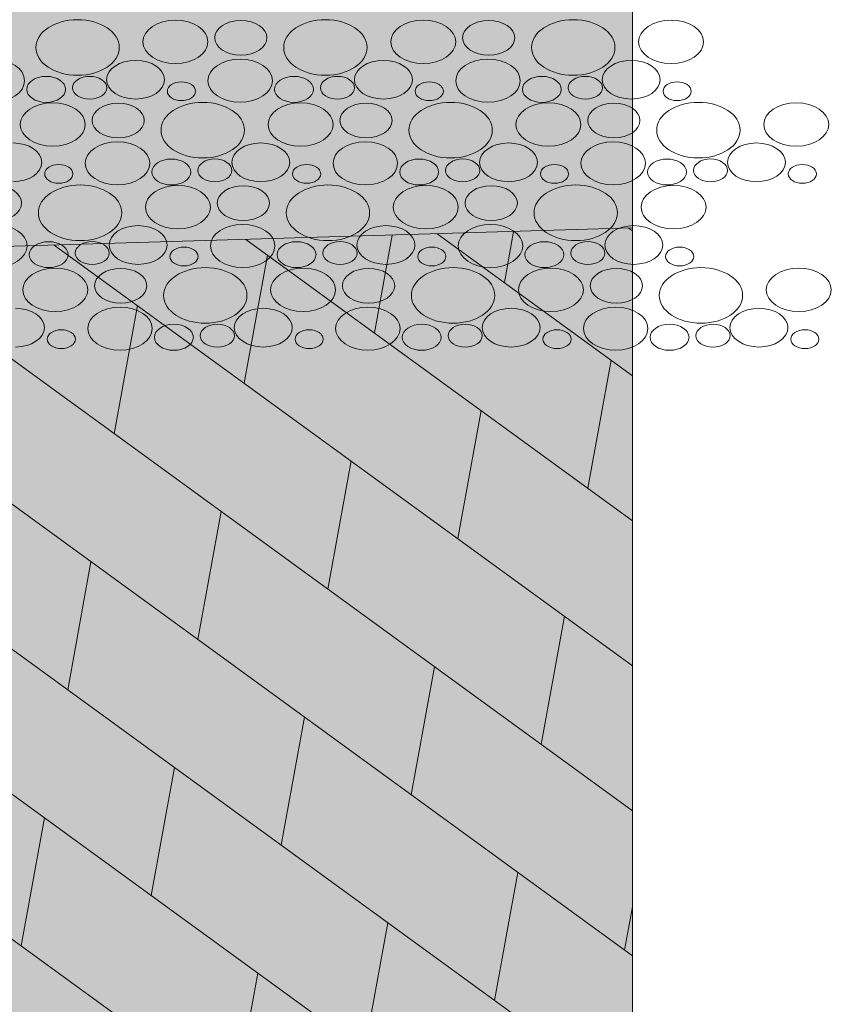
# Model space of a CAD drawing. Header units: millimetres. Extents: x -50987266 to 2610517, y -212233 to 51153522.
# Tile 139 of 256: x 1012204 to 1015811, y -113015 to -108637. Entities that reach past the tile are written whole.
import ezdxf

# ---------------------------------------------------------------- set-up
doc = ezdxf.new("R2010")
doc.units = ezdxf.units.MM
doc.layers.add('PDF4_Geometry', color=7, linetype='Continuous', true_color=0x7f7f7f)
doc.layers.add('PDF4_Solid Fills', color=7, linetype='Continuous', true_color=0xffffff)
doc.layers.add('S - LINE', color=7, linetype='Continuous', lineweight=15)

# ---------------------------------------------------------------- blocks, each defined once
blk = doc.blocks.new('A$C9e718da0')
at = {"layer": 'PDF4_Solid Fills', "transparency": 33554559}
blk.add_hatch(color=256, dxfattribs=at).paths.add_polyline_path([(14281.1, -10252.6), (56733.9, -9789.4), (56733.9, -14577), (56733.9, -14765.8), (57743.4, -14764.2), (57743.4, -9789.4), (73042.3, -9563.1), (73041.2, -18267.9), (57381.2, -18267.9), (13857.7, -18267.9), (304, -18267.9), (303.6, -10305.1), (13271.6, -10252.6), (13272, -14922.3), (14281.1, -14920.7)])
at = {"layer": 'PDF4_Geometry', "color": 7, "lineweight": 13}
for points in [[(73040.8, -22252.7), (73043.4, 425.8)], [(57743.3, -9789.4), (73042.2, -9563.1), (73042.4, -8596.2)], [(57743.4, -14764.2), (57743.4, -9789.4), (73042.2, -9563.1)], [(73041.2, -18267.9), (73042.2, -9563.1)]]:
    blk.add_lwpolyline(points, dxfattribs=at)
at = {"layer": 'PDF4_Geometry', "color": 1, "lineweight": 0}
blk.add_lwpolyline([(57743.4, -9789.4), (73042.2, -9563.1)], dxfattribs=at)
at = {"layer": 'PDF4_Geometry', "color": 156, "lineweight": 13, "true_color": 0x004080}
for points in [[(71903.2, -9806.2), (71985.9, -9578.8)], [(73007.7, -9563.7), (73042.2, -9576.2)], [(69604.1, -9614), (73042.2, -10865.4)], [(70747.5, -10030.1), (70906, -9594.8)], [(71306.1, -9588.9), (73042.2, -10220.7)], [(66200.6, -9664.4), (73042, -12154.6)], [(67902, -9639.2), (73042, -11509.9)], [(62796.5, -9714.7), (73041.8, -13443.5)], [(64498.5, -9689.6), (73041.8, -12799)], [(69591.6, -10254), (69798.8, -9684.8)], [(61095, -9739.9), (73041.8, -14088.2)], [(59393, -9765.1), (73041.6, -14732.7)], [(68435.9, -10477.9), (68643.1, -9908.8)], [(72644.8, -10720.8), (72852, -10151.7)], [(71488.9, -10944.7), (71696.1, -10375.4)], [(70333.2, -11168.7), (70540.4, -10599.3)], [(69177.3, -11392.6), (69384.5, -10823.2)], [(68021.6, -11616.3), (68228.7, -11047.1)], [(72230.5, -11859.2), (72437.7, -11290)], [(71074.6, -12083.1), (71281.8, -11513.9)], [(69918.9, -12307), (70126, -11737.8)], [(68763, -12530.9), (68970.1, -11961.7)], [(67607.1, -12754.8), (67814.4, -12185.6)], [(71816, -12997.5), (72023.4, -12428.3)], [(72971.9, -12773.6), (73042, -12581.4)], [(70660.3, -13221.4), (70867.5, -12652.3)], [(69504.4, -13445.3), (69711.5, -12876.2)]]:
    blk.add_lwpolyline(points, dxfattribs=at)
at = {"layer": 'PDF4_Geometry', "lineweight": 15}
for points in [[(67738.7, -8761), (67738.7, -8692.7), (67904.6, -8637.4), (68109.6, -8637.4)], [(68109.6, -8637.4), (68314.3, -8637.4), (68480.3, -8692.7), (68480.3, -8761)], [(68690.2, -8735.8), (68690.2, -8682.7), (68819.4, -8639.5), (68979.1, -8639.5)], [(68979.1, -8639.5), (69138.6, -8639.5), (69268, -8682.7), (69268, -8735.8)], [(69328.5, -8718), (69328.5, -8675.2), (69432.5, -8640.5), (69560.7, -8640.5)], [(69560.7, -8640.5), (69689.1, -8640.5), (69793.1, -8675.2), (69793.1, -8718)], [(69941.7, -8761), (69941.7, -8692.7), (70107.7, -8637.4), (70312.6, -8637.4)], [(70312.6, -8637.4), (70517.3, -8637.4), (70683.3, -8692.7), (70683.3, -8761)], [(70893.2, -8735.8), (70893.2, -8682.7), (71022.5, -8639.5), (71182.2, -8639.5)], [(71182.2, -8639.5), (71341.7, -8639.5), (71471.1, -8682.7), (71471.1, -8735.8)], [(71531.6, -8718), (71531.6, -8675.2), (71635.5, -8640.5), (71763.7, -8640.5)], [(71763.7, -8640.5), (71892.2, -8640.5), (71996.1, -8675.2), (71996.1, -8718)], [(72144.7, -8761), (72144.7, -8692.7), (72310.7, -8637.4), (72515.6, -8637.4)], [(72515.6, -8637.4), (72720.4, -8637.4), (72886.3, -8692.7), (72886.3, -8761)], [(73096.3, -8735.8), (73096.3, -8682.7), (73225.5, -8639.5), (73385.2, -8639.5)], [(73385.2, -8639.5), (73544.7, -8639.5), (73674.1, -8682.7), (73674.1, -8735.8)], [(68979.1, -8832.1), (68819.4, -8832.1), (68690.2, -8788.9), (68690.2, -8735.8)], [(69268, -8735.8), (69268, -8788.9), (69138.6, -8832.1), (68979.1, -8832.1)], [(69560.7, -8795.5), (69432.5, -8795.5), (69328.5, -8760.8), (69328.5, -8718)], [(69793.1, -8718), (69793.1, -8760.8), (69689.1, -8795.5), (69560.7, -8795.5)], [(71182.2, -8832.1), (71022.5, -8832.1), (70893.2, -8788.9), (70893.2, -8735.8)], [(71471.1, -8735.8), (71471.1, -8788.9), (71341.7, -8832.1), (71182.2, -8832.1)], [(71763.7, -8795.5), (71635.5, -8795.5), (71531.6, -8760.8), (71531.6, -8718)], [(71996.1, -8718), (71996.1, -8760.8), (71892.2, -8795.5), (71763.7, -8795.5)], [(73385.2, -8832.1), (73225.5, -8832.1), (73096.3, -8788.9), (73096.3, -8735.8)], [(73674.1, -8735.8), (73674.1, -8788.9), (73544.7, -8832.1), (73385.2, -8832.1)], [(68109.6, -8884.5), (67904.6, -8884.5), (67738.7, -8829.2), (67738.7, -8761)], [(68480.3, -8761), (68480.3, -8829.2), (68314.3, -8884.5), (68109.6, -8884.5)], [(70312.6, -8884.5), (70107.7, -8884.5), (69941.7, -8829.2), (69941.7, -8761)], [(70683.3, -8761), (70683.3, -8829.2), (70517.3, -8884.5), (70312.6, -8884.5)], [(72515.6, -8884.5), (72310.7, -8884.5), (72144.7, -8829.2), (72144.7, -8761)], [(72886.3, -8761), (72886.3, -8829.2), (72720.4, -8884.5), (72515.6, -8884.5)], [(67351.6, -8813), (67509.9, -8813), (67638.1, -8855.8), (67638.1, -8908.5)], [(68367.2, -8904.2), (68367.2, -8856.7), (68482.5, -8818.2), (68624.9, -8818.2)], [(68624.9, -8818.2), (68767.2, -8818.2), (68882.7, -8856.7), (68882.7, -8904.2)], [(69268, -8908.5), (69268, -8855.8), (69396.4, -8813), (69554.7, -8813)], [(69554.7, -8813), (69713, -8813), (69841.2, -8855.8), (69841.2, -8908.5)], [(70570.3, -8904.2), (70570.3, -8856.7), (70685.6, -8818.2), (70827.9, -8818.2)], [(70827.9, -8818.2), (70970.3, -8818.2), (71085.8, -8856.7), (71085.8, -8904.2)], [(71471, -8908.5), (71471, -8855.8), (71599.4, -8813), (71757.7, -8813)], [(71757.7, -8813), (71916, -8813), (72044.2, -8855.8), (72044.2, -8908.5)], [(72773.3, -8904.2), (72773.3, -8856.7), (72888.6, -8818.2), (73031, -8818.2)], [(73031, -8818.2), (73173.3, -8818.2), (73288.8, -8856.7), (73288.8, -8904.2)], [(67638.1, -8908.5), (67638.1, -8961.2), (67509.9, -9004), (67351.6, -9004)], [(67657.1, -8947.1), (67657.1, -8915.2), (67734.7, -8889.4), (67830.2, -8889.4)], [(67830.2, -8889.4), (67925.9, -8889.4), (68003.4, -8915.2), (68003.4, -8947.1)], [(68065.1, -8940), (68065.1, -8912.1), (68132.9, -8889.3), (68216.9, -8889.3)], [(68216.9, -8889.3), (68300.7, -8889.3), (68368.7, -8912.1), (68368.7, -8940)], [(68624.9, -8990.2), (68482.5, -8990.2), (68367.2, -8951.6), (68367.2, -8904.2)], [(68882.7, -8904.2), (68882.7, -8951.6), (68767.2, -8990.2), (68624.9, -8990.2)], [(68907.7, -8955.5), (68907.7, -8932.5), (68963.9, -8913.7), (69033.1, -8913.7)], [(69033.1, -8913.7), (69102.2, -8913.7), (69158.3, -8932.5), (69158.3, -8955.5)], [(69554.7, -9004), (69396.4, -9004), (69268, -8961.2), (69268, -8908.5)], [(69841.2, -8908.5), (69841.2, -8961.2), (69713, -9004), (69554.7, -9004)], [(69860.2, -8947.1), (69860.2, -8915.2), (69937.7, -8889.4), (70033.2, -8889.4)], [(70033.2, -8889.4), (70128.9, -8889.4), (70206.5, -8915.2), (70206.5, -8947.1)], [(70268.1, -8940), (70268.1, -8912.1), (70336, -8889.3), (70420, -8889.3)], [(70420, -8889.3), (70503.8, -8889.3), (70571.8, -8912.1), (70571.8, -8940)], [(70827.9, -8990.2), (70685.6, -8990.2), (70570.3, -8951.6), (70570.3, -8904.2)], [(71085.8, -8904.2), (71085.8, -8951.6), (70970.3, -8990.2), (70827.9, -8990.2)], [(71110.8, -8955.5), (71110.8, -8932.5), (71166.9, -8913.7), (71236.2, -8913.7)], [(71236.2, -8913.7), (71305.2, -8913.7), (71361.4, -8932.5), (71361.4, -8955.5)], [(71757.7, -9004), (71599.4, -9004), (71471, -8961.2), (71471, -8908.5)], [(72044.2, -8908.5), (72044.2, -8961.2), (71916, -9004), (71757.7, -9004)], [(72063.2, -8947.1), (72063.2, -8915.2), (72140.8, -8889.4), (72236.3, -8889.4)], [(72236.3, -8889.4), (72332, -8889.4), (72409.5, -8915.2), (72409.5, -8947.1)], [(72471.2, -8940), (72471.2, -8912.1), (72539, -8889.3), (72623, -8889.3)], [(72623, -8889.3), (72706.8, -8889.3), (72774.8, -8912.1), (72774.8, -8940)], [(73031, -8990.2), (72888.6, -8990.2), (72773.3, -8951.6), (72773.3, -8904.2)], [(73288.8, -8904.2), (73288.8, -8951.6), (73173.3, -8990.2), (73031, -8990.2)], [(73313.8, -8955.5), (73313.8, -8932.5), (73370, -8913.7), (73439.2, -8913.7)], [(73439.2, -8913.7), (73508.3, -8913.7), (73564.4, -8932.5), (73564.4, -8955.5)], [(67830.2, -9004.9), (67734.7, -9004.9), (67657.1, -8979), (67657.1, -8947.1)], [(68003.4, -8947.1), (68003.4, -8979), (67925.9, -9004.9), (67830.2, -9004.9)], [(68216.9, -8990.6), (68132.9, -8990.6), (68065.1, -8967.8), (68065.1, -8940)], [(68368.7, -8940), (68368.7, -8967.8), (68300.7, -8990.6), (68216.9, -8990.6)], [(69033.1, -8997.3), (68963.9, -8997.3), (68907.7, -8978.5), (68907.7, -8955.5)], [(69158.3, -8955.5), (69158.3, -8978.5), (69102.2, -8997.3), (69033.1, -8997.3)], [(70033.2, -9004.9), (69937.7, -9004.9), (69860.2, -8979), (69860.2, -8947.1)], [(70206.5, -8947.1), (70206.5, -8979), (70128.9, -9004.9), (70033.2, -9004.9)], [(70420, -8990.6), (70336, -8990.6), (70268.1, -8967.8), (70268.1, -8940)], [(70571.8, -8940), (70571.8, -8967.8), (70503.8, -8990.6), (70420, -8990.6)], [(71236.2, -8997.3), (71166.9, -8997.3), (71110.8, -8978.5), (71110.8, -8955.5)], [(71361.4, -8955.5), (71361.4, -8978.5), (71305.2, -8997.3), (71236.2, -8997.3)], [(72236.3, -9004.9), (72140.8, -9004.9), (72063.2, -8979), (72063.2, -8947.1)], [(72409.5, -8947.1), (72409.5, -8979), (72332, -9004.9), (72236.3, -9004.9)], [(72623, -8990.6), (72539, -8990.6), (72471.2, -8967.8), (72471.2, -8940)], [(72774.8, -8940), (72774.8, -8967.8), (72706.8, -8990.6), (72623, -8990.6)], [(73439.2, -8997.3), (73370, -8997.3), (73313.8, -8978.5), (73313.8, -8955.5)], [(73564.4, -8955.5), (73564.4, -8978.5), (73508.3, -8997.3), (73439.2, -8997.3)], [(67599.9, -9103.3), (67599.9, -9050.2), (67729.1, -9007), (67888.8, -9007)], [(67888.8, -9007), (68048.3, -9007), (68177.7, -9050.2), (68177.7, -9103.3)], [(68238.2, -9085.5), (68238.2, -9042.7), (68342.2, -9007.9), (68470.4, -9007.9)], [(68470.4, -9007.9), (68598.8, -9007.9), (68702.8, -9042.7), (68702.8, -9085.5)], [(68851.4, -9128.4), (68851.4, -9060.2), (69017.4, -9004.9), (69222.3, -9004.9)], [(69222.3, -9004.9), (69427.1, -9004.9), (69593, -9060.2), (69593, -9128.4)], [(69802.9, -9103.3), (69802.9, -9050.2), (69932.2, -9007), (70091.9, -9007)], [(70091.9, -9007), (70251.4, -9007), (70380.8, -9050.2), (70380.8, -9103.3)], [(70441.3, -9085.5), (70441.3, -9042.7), (70545.2, -9007.9), (70673.5, -9007.9)], [(70673.5, -9007.9), (70801.9, -9007.9), (70905.8, -9042.7), (70905.8, -9085.5)], [(71054.5, -9128.4), (71054.5, -9060.2), (71220.4, -9004.9), (71425.4, -9004.9)], [(71425.4, -9004.9), (71630.1, -9004.9), (71796.1, -9060.2), (71796.1, -9128.4)], [(72006, -9103.3), (72006, -9050.2), (72135.2, -9007), (72294.9, -9007)], [(72294.9, -9007), (72454.4, -9007), (72583.8, -9050.2), (72583.8, -9103.3)], [(72644.3, -9085.5), (72644.3, -9042.7), (72748.3, -9007.9), (72876.5, -9007.9)], [(72876.5, -9007.9), (73004.9, -9007.9), (73108.9, -9042.7), (73108.9, -9085.5)], [(73257.5, -9128.4), (73257.5, -9060.2), (73423.5, -9004.9), (73628.4, -9004.9)], [(73628.4, -9004.9), (73833.1, -9004.9), (73999.1, -9060.2), (73999.1, -9128.4)], [(74209, -9103.3), (74209, -9050.2), (74338.2, -9007), (74497.9, -9007)], [(74497.9, -9007), (74657.4, -9007), (74786.9, -9050.2), (74786.9, -9103.3)], [(67888.8, -9199.6), (67729.1, -9199.6), (67599.9, -9156.4), (67599.9, -9103.3)], [(68177.7, -9103.3), (68177.7, -9156.4), (68048.3, -9199.6), (67888.8, -9199.6)], [(68470.4, -9163), (68342.2, -9163), (68238.2, -9128.3), (68238.2, -9085.5)], [(68702.8, -9085.5), (68702.8, -9128.3), (68598.8, -9163), (68470.4, -9163)], [(70091.9, -9199.6), (69932.2, -9199.6), (69802.9, -9156.4), (69802.9, -9103.3)], [(70380.8, -9103.3), (70380.8, -9156.4), (70251.4, -9199.6), (70091.9, -9199.6)], [(70673.5, -9163), (70545.2, -9163), (70441.3, -9128.3), (70441.3, -9085.5)], [(70905.8, -9085.5), (70905.8, -9128.3), (70801.9, -9163), (70673.5, -9163)], [(72294.9, -9199.6), (72135.2, -9199.6), (72006, -9156.4), (72006, -9103.3)], [(72583.8, -9103.3), (72583.8, -9156.4), (72454.4, -9199.6), (72294.9, -9199.6)], [(72876.5, -9163), (72748.3, -9163), (72644.3, -9128.3), (72644.3, -9085.5)], [(73108.9, -9085.5), (73108.9, -9128.3), (73004.9, -9163), (72876.5, -9163)], [(74497.9, -9199.6), (74338.2, -9199.6), (74209, -9156.4), (74209, -9103.3)], [(74786.9, -9103.3), (74786.9, -9156.4), (74657.4, -9199.6), (74497.9, -9199.6)], [(69222.3, -9252), (69017.4, -9252), (68851.4, -9196.7), (68851.4, -9128.4)], [(69593, -9128.4), (69593, -9196.7), (69427.1, -9252), (69222.3, -9252)], [(71425.4, -9252), (71220.4, -9252), (71054.5, -9196.7), (71054.5, -9128.4)], [(71796.1, -9128.4), (71796.1, -9196.7), (71630.1, -9252), (71425.4, -9252)], [(73628.4, -9252), (73423.5, -9252), (73257.5, -9196.7), (73257.5, -9128.4)], [(73999.1, -9128.4), (73999.1, -9196.7), (73833.1, -9252), (73628.4, -9252)], [(67534.6, -9185.6), (67676.9, -9185.6), (67792.4, -9224.2), (67792.4, -9271.6)], [(68177.7, -9276), (68177.7, -9223.3), (68306.1, -9180.5), (68464.4, -9180.5)], [(68464.4, -9180.5), (68622.7, -9180.5), (68750.9, -9223.3), (68750.9, -9276)], [(69480, -9271.6), (69480, -9224.2), (69595.3, -9185.6), (69737.6, -9185.6)], [(69737.6, -9185.6), (69880, -9185.6), (69995.5, -9224.2), (69995.5, -9271.6)], [(70380.7, -9276), (70380.7, -9223.3), (70509.1, -9180.5), (70667.4, -9180.5)], [(70667.4, -9180.5), (70825.7, -9180.5), (70953.9, -9223.3), (70953.9, -9276)], [(71683, -9271.6), (71683, -9224.2), (71798.3, -9185.6), (71940.7, -9185.6)], [(71940.7, -9185.6), (72083, -9185.6), (72198.5, -9224.2), (72198.5, -9271.6)], [(72583.7, -9276), (72583.7, -9223.3), (72712.1, -9180.5), (72870.4, -9180.5)], [(72870.4, -9180.5), (73028.7, -9180.5), (73156.9, -9223.3), (73156.9, -9276)], [(73886.1, -9271.6), (73886.1, -9224.2), (74001.4, -9185.6), (74143.7, -9185.6)], [(74143.7, -9185.6), (74286, -9185.6), (74401.5, -9224.2), (74401.5, -9271.6)], [(67792.4, -9271.6), (67792.4, -9319.1), (67676.9, -9357.6), (67534.6, -9357.6)], [(68464.4, -9371.5), (68306.1, -9371.5), (68177.7, -9328.7), (68177.7, -9276)], [(68750.9, -9276), (68750.9, -9328.7), (68622.7, -9371.5), (68464.4, -9371.5)], [(68769.9, -9314.6), (68769.9, -9282.7), (68847.4, -9256.8), (68942.9, -9256.8)], [(68942.9, -9256.8), (69038.7, -9256.8), (69116.2, -9282.7), (69116.2, -9314.6)], [(69177.8, -9307.4), (69177.8, -9279.6), (69245.7, -9256.7), (69329.7, -9256.7)], [(69329.7, -9256.7), (69413.5, -9256.7), (69481.5, -9279.6), (69481.5, -9307.4)], [(69737.6, -9357.6), (69595.3, -9357.6), (69480, -9319.1), (69480, -9271.6)], [(69995.5, -9271.6), (69995.5, -9319.1), (69880, -9357.6), (69737.6, -9357.6)], [(70667.4, -9371.5), (70509.1, -9371.5), (70380.7, -9328.7), (70380.7, -9276)], [(70953.9, -9276), (70953.9, -9328.7), (70825.7, -9371.5), (70667.4, -9371.5)], [(70972.9, -9314.6), (70972.9, -9282.7), (71050.5, -9256.8), (71146, -9256.8)], [(71146, -9256.8), (71241.7, -9256.8), (71319.2, -9282.7), (71319.2, -9314.6)], [(71380.9, -9307.4), (71380.9, -9279.6), (71448.7, -9256.7), (71532.7, -9256.7)], [(71532.7, -9256.7), (71616.5, -9256.7), (71684.5, -9279.6), (71684.5, -9307.4)], [(71940.7, -9357.6), (71798.3, -9357.6), (71683, -9319.1), (71683, -9271.6)], [(72198.5, -9271.6), (72198.5, -9319.1), (72083, -9357.6), (71940.7, -9357.6)], [(72870.4, -9371.5), (72712.1, -9371.5), (72583.7, -9328.7), (72583.7, -9276)], [(73156.9, -9276), (73156.9, -9328.7), (73028.7, -9371.5), (72870.4, -9371.5)], [(73176, -9314.6), (73176, -9282.7), (73253.5, -9256.8), (73349, -9256.8)], [(73349, -9256.8), (73444.7, -9256.8), (73522.3, -9282.7), (73522.3, -9314.6)], [(73583.9, -9307.4), (73583.9, -9279.6), (73651.8, -9256.7), (73735.7, -9256.7)], [(73735.7, -9256.7), (73819.5, -9256.7), (73887.6, -9279.6), (73887.6, -9307.4)], [(74143.7, -9357.6), (74001.4, -9357.6), (73886.1, -9319.1), (73886.1, -9271.6)], [(74401.5, -9271.6), (74401.5, -9319.1), (74286, -9357.6), (74143.7, -9357.6)], [(67817.4, -9323), (67817.4, -9299.9), (67873.6, -9281.2), (67942.8, -9281.2)], [(67942.8, -9364.7), (67873.6, -9364.7), (67817.4, -9346), (67817.4, -9323)], [(67942.8, -9281.2), (68011.9, -9281.2), (68068, -9299.9), (68068, -9323)], [(68068, -9323), (68068, -9346), (68011.9, -9364.7), (67942.8, -9364.7)], [(68942.9, -9372.3), (68847.4, -9372.3), (68769.9, -9346.5), (68769.9, -9314.6)], [(69116.2, -9314.6), (69116.2, -9346.5), (69038.7, -9372.3), (68942.9, -9372.3)], [(69329.7, -9358.1), (69245.7, -9358.1), (69177.8, -9335.3), (69177.8, -9307.4)], [(69481.5, -9307.4), (69481.5, -9335.3), (69413.5, -9358.1), (69329.7, -9358.1)], [(70020.5, -9323), (70020.5, -9299.9), (70076.6, -9281.2), (70145.9, -9281.2)], [(70145.9, -9364.7), (70076.6, -9364.7), (70020.5, -9346), (70020.5, -9323)], [(70145.9, -9281.2), (70214.9, -9281.2), (70271.1, -9299.9), (70271.1, -9323)], [(70271.1, -9323), (70271.1, -9346), (70214.9, -9364.7), (70145.9, -9364.7)], [(71146, -9372.3), (71050.5, -9372.3), (70972.9, -9346.5), (70972.9, -9314.6)], [(71319.2, -9314.6), (71319.2, -9346.5), (71241.7, -9372.3), (71146, -9372.3)], [(71532.7, -9358.1), (71448.7, -9358.1), (71380.9, -9335.3), (71380.9, -9307.4)], [(71684.5, -9307.4), (71684.5, -9335.3), (71616.5, -9358.1), (71532.7, -9358.1)], [(72223.5, -9323), (72223.5, -9299.9), (72279.7, -9281.2), (72348.9, -9281.2)], [(72348.9, -9364.7), (72279.7, -9364.7), (72223.5, -9346), (72223.5, -9323)], [(72348.9, -9281.2), (72418, -9281.2), (72474.1, -9299.9), (72474.1, -9323)], [(72474.1, -9323), (72474.1, -9346), (72418, -9364.7), (72348.9, -9364.7)], [(73349, -9372.3), (73253.5, -9372.3), (73176, -9346.5), (73176, -9314.6)], [(73522.3, -9314.6), (73522.3, -9346.5), (73444.7, -9372.3), (73349, -9372.3)], [(73735.7, -9358.1), (73651.8, -9358.1), (73583.9, -9335.3), (73583.9, -9307.4)], [(73887.6, -9307.4), (73887.6, -9335.3), (73819.5, -9358.1), (73735.7, -9358.1)], [(74426.6, -9323), (74426.6, -9299.9), (74482.7, -9281.2), (74551.9, -9281.2)], [(74551.9, -9364.7), (74482.7, -9364.7), (74426.6, -9346), (74426.6, -9323)], [(74551.9, -9281.2), (74621, -9281.2), (74677.1, -9299.9), (74677.1, -9323)], [(74677.1, -9323), (74677.1, -9346), (74621, -9364.7), (74551.9, -9364.7)], [(67380.1, -9375.4), (67508.5, -9375.4), (67612.5, -9410.1), (67612.5, -9452.9)], [(67761.1, -9495.9), (67761.1, -9427.7), (67927.1, -9372.3), (68132, -9372.3)], [(68132, -9372.3), (68336.8, -9372.3), (68502.7, -9427.7), (68502.7, -9495.9)], [(68712.6, -9470.7), (68712.6, -9417.6), (68841.9, -9374.4), (69001.6, -9374.4)], [(69001.6, -9374.4), (69161.1, -9374.4), (69290.5, -9417.6), (69290.5, -9470.7)], [(69351, -9452.9), (69351, -9410.1), (69455, -9375.4), (69583.2, -9375.4)], [(69583.2, -9375.4), (69711.6, -9375.4), (69815.6, -9410.1), (69815.6, -9452.9)], [(69964.2, -9495.9), (69964.2, -9427.7), (70130.1, -9372.3), (70335.1, -9372.3)], [(70335.1, -9372.3), (70539.8, -9372.3), (70705.8, -9427.7), (70705.8, -9495.9)], [(70915.7, -9470.7), (70915.7, -9417.6), (71044.9, -9374.4), (71204.6, -9374.4)], [(71204.6, -9374.4), (71364.1, -9374.4), (71493.5, -9417.6), (71493.5, -9470.7)], [(71554, -9452.9), (71554, -9410.1), (71658, -9375.4), (71786.2, -9375.4)], [(71786.2, -9375.4), (71914.6, -9375.4), (72018.6, -9410.1), (72018.6, -9452.9)], [(72167.2, -9495.9), (72167.2, -9427.7), (72333.2, -9372.3), (72538.1, -9372.3)], [(72538.1, -9372.3), (72742.8, -9372.3), (72908.8, -9427.7), (72908.8, -9495.9)], [(73118.7, -9470.7), (73118.7, -9417.6), (73247.9, -9374.4), (73407.6, -9374.4)], [(73407.6, -9374.4), (73567.2, -9374.4), (73696.6, -9417.6), (73696.6, -9470.7)], [(67612.5, -9452.9), (67612.5, -9495.7), (67508.5, -9530.5), (67380.1, -9530.5)], [(69583.2, -9530.5), (69455, -9530.5), (69351, -9495.7), (69351, -9452.9)], [(69815.6, -9452.9), (69815.6, -9495.7), (69711.6, -9530.5), (69583.2, -9530.5)], [(71786.2, -9530.5), (71658, -9530.5), (71554, -9495.7), (71554, -9452.9)], [(72018.6, -9452.9), (72018.6, -9495.7), (71914.6, -9530.5), (71786.2, -9530.5)], [(68132, -9619.5), (67927.1, -9619.5), (67761.1, -9564.1), (67761.1, -9495.9)], [(68502.7, -9495.9), (68502.7, -9564.1), (68336.8, -9619.5), (68132, -9619.5)], [(69001.6, -9567), (68841.9, -9567), (68712.6, -9523.8), (68712.6, -9470.7)], [(69290.5, -9470.7), (69290.5, -9523.8), (69161.1, -9567), (69001.6, -9567)], [(70335.1, -9619.5), (70130.1, -9619.5), (69964.2, -9564.1), (69964.2, -9495.9)], [(70705.8, -9495.9), (70705.8, -9564.1), (70539.8, -9619.5), (70335.1, -9619.5)], [(71204.6, -9567), (71044.9, -9567), (70915.7, -9523.8), (70915.7, -9470.7)], [(71493.5, -9470.7), (71493.5, -9523.8), (71364.1, -9567), (71204.6, -9567)], [(72538.1, -9619.5), (72333.2, -9619.5), (72167.2, -9564.1), (72167.2, -9495.9)], [(72908.8, -9495.9), (72908.8, -9564.1), (72742.8, -9619.5), (72538.1, -9619.5)], [(73407.6, -9567), (73247.9, -9567), (73118.7, -9523.8), (73118.7, -9470.7)], [(73696.6, -9470.7), (73696.6, -9523.8), (73567.2, -9567), (73407.6, -9567)], [(67374.1, -9547.9), (67532.4, -9547.9), (67660.6, -9590.7), (67660.6, -9643.4)], [(68389.7, -9639.1), (68389.7, -9591.6), (68505, -9553.1), (68647.3, -9553.1)], [(68647.3, -9553.1), (68789.7, -9553.1), (68905.2, -9591.6), (68905.2, -9639.1)], [(69290.4, -9643.4), (69290.4, -9590.7), (69418.8, -9547.9), (69577.1, -9547.9)], [(69577.1, -9547.9), (69735.4, -9547.9), (69863.6, -9590.7), (69863.6, -9643.4)], [(70592.7, -9639.1), (70592.7, -9591.6), (70708, -9553.1), (70850.4, -9553.1)], [(70850.4, -9553.1), (70992.7, -9553.1), (71108.2, -9591.6), (71108.2, -9639.1)], [(71493.4, -9643.4), (71493.4, -9590.7), (71621.8, -9547.9), (71780.1, -9547.9)], [(71780.1, -9547.9), (71938.4, -9547.9), (72066.6, -9590.7), (72066.6, -9643.4)], [(72795.8, -9639.1), (72795.8, -9591.6), (72911.1, -9553.1), (73053.4, -9553.1)], [(73053.4, -9553.1), (73195.7, -9553.1), (73311.2, -9591.6), (73311.2, -9639.1)], [(67679.6, -9682), (67679.6, -9650.1), (67757.2, -9624.3), (67852.7, -9624.3)], [(67852.7, -9624.3), (67948.4, -9624.3), (68025.9, -9650.1), (68025.9, -9682)], [(68087.6, -9674.9), (68087.6, -9647), (68155.4, -9624.2), (68239.4, -9624.2)], [(68239.4, -9624.2), (68323.2, -9624.2), (68391.2, -9647), (68391.2, -9674.9)], [(69882.7, -9682), (69882.7, -9650.1), (69960.2, -9624.3), (70055.7, -9624.3)], [(70055.7, -9624.3), (70151.4, -9624.3), (70228.9, -9650.1), (70228.9, -9682)], [(70290.6, -9674.9), (70290.6, -9647), (70358.4, -9624.2), (70442.4, -9624.2)], [(70442.4, -9624.2), (70526.2, -9624.2), (70594.3, -9647), (70594.3, -9674.9)], [(72085.7, -9682), (72085.7, -9650.1), (72163.2, -9624.3), (72258.7, -9624.3)], [(72258.7, -9624.3), (72354.4, -9624.3), (72432, -9650.1), (72432, -9682)], [(72493.6, -9674.9), (72493.6, -9647), (72561.5, -9624.2), (72645.5, -9624.2)], [(72645.5, -9624.2), (72729.2, -9624.2), (72797.3, -9647), (72797.3, -9674.9)], [(67660.6, -9643.4), (67660.6, -9696.1), (67532.4, -9738.9), (67374.1, -9738.9)], [(68647.3, -9725.1), (68505, -9725.1), (68389.7, -9686.5), (68389.7, -9639.1)], [(68905.2, -9639.1), (68905.2, -9686.5), (68789.7, -9725.1), (68647.3, -9725.1)], [(68930.2, -9690.4), (68930.2, -9667.4), (68986.3, -9648.6), (69055.6, -9648.6)], [(69055.6, -9648.6), (69124.6, -9648.6), (69180.8, -9667.4), (69180.8, -9690.4)], [(69577.1, -9738.9), (69418.8, -9738.9), (69290.4, -9696.1), (69290.4, -9643.4)], [(69863.6, -9643.4), (69863.6, -9696.1), (69735.4, -9738.9), (69577.1, -9738.9)], [(70850.4, -9725.1), (70708, -9725.1), (70592.7, -9686.5), (70592.7, -9639.1)], [(71108.2, -9639.1), (71108.2, -9686.5), (70992.7, -9725.1), (70850.4, -9725.1)], [(71133.2, -9690.4), (71133.2, -9667.4), (71189.4, -9648.6), (71258.6, -9648.6)], [(71258.6, -9648.6), (71327.7, -9648.6), (71383.8, -9667.4), (71383.8, -9690.4)], [(71780.1, -9738.9), (71621.8, -9738.9), (71493.4, -9696.1), (71493.4, -9643.4)], [(72066.6, -9643.4), (72066.6, -9696.1), (71938.4, -9738.9), (71780.1, -9738.9)], [(73053.4, -9725.1), (72911.1, -9725.1), (72795.8, -9686.5), (72795.8, -9639.1)], [(73311.2, -9639.1), (73311.2, -9686.5), (73195.7, -9725.1), (73053.4, -9725.1)], [(73336.3, -9690.4), (73336.3, -9667.4), (73392.4, -9648.6), (73461.7, -9648.6)], [(73461.7, -9648.6), (73530.7, -9648.6), (73586.8, -9667.4), (73586.8, -9690.4)], [(67852.7, -9739.8), (67757.2, -9739.8), (67679.6, -9713.9), (67679.6, -9682)], [(68025.9, -9682), (68025.9, -9713.9), (67948.4, -9739.8), (67852.7, -9739.8)], [(68239.4, -9725.6), (68155.4, -9725.6), (68087.6, -9702.7), (68087.6, -9674.9)], [(68391.2, -9674.9), (68391.2, -9702.7), (68323.2, -9725.6), (68239.4, -9725.6)], [(69055.6, -9732.2), (68986.3, -9732.2), (68930.2, -9713.4), (68930.2, -9690.4)], [(69180.8, -9690.4), (69180.8, -9713.4), (69124.6, -9732.2), (69055.6, -9732.2)], [(70055.7, -9739.8), (69960.2, -9739.8), (69882.7, -9713.9), (69882.7, -9682)], [(70228.9, -9682), (70228.9, -9713.9), (70151.4, -9739.8), (70055.7, -9739.8)], [(70442.4, -9725.6), (70358.4, -9725.6), (70290.6, -9702.7), (70290.6, -9674.9)], [(70594.3, -9674.9), (70594.3, -9702.7), (70526.2, -9725.6), (70442.4, -9725.6)], [(71258.6, -9732.2), (71189.4, -9732.2), (71133.2, -9713.4), (71133.2, -9690.4)], [(71383.8, -9690.4), (71383.8, -9713.4), (71327.7, -9732.2), (71258.6, -9732.2)], [(72258.7, -9739.8), (72163.2, -9739.8), (72085.7, -9713.9), (72085.7, -9682)], [(72432, -9682), (72432, -9713.9), (72354.4, -9739.8), (72258.7, -9739.8)], [(72645.5, -9725.6), (72561.5, -9725.6), (72493.6, -9702.7), (72493.6, -9674.9)], [(72797.3, -9674.9), (72797.3, -9702.7), (72729.2, -9725.6), (72645.5, -9725.6)], [(73461.7, -9732.2), (73392.4, -9732.2), (73336.3, -9713.4), (73336.3, -9690.4)], [(73586.8, -9690.4), (73586.8, -9713.4), (73530.7, -9732.2), (73461.7, -9732.2)], [(67622.4, -9838.2), (67622.4, -9785.1), (67751.6, -9741.9), (67911.3, -9741.9)], [(67911.3, -9741.9), (68070.8, -9741.9), (68200.2, -9785.1), (68200.2, -9838.2)], [(68260.7, -9820.4), (68260.7, -9777.6), (68364.7, -9742.9), (68492.9, -9742.9)], [(68492.9, -9742.9), (68621.3, -9742.9), (68725.3, -9777.6), (68725.3, -9820.4)], [(68873.9, -9863.4), (68873.9, -9795.1), (69039.8, -9739.8), (69244.8, -9739.8)], [(69244.8, -9739.8), (69449.5, -9739.8), (69615.5, -9795.1), (69615.5, -9863.4)], [(69825.4, -9838.2), (69825.4, -9785.1), (69954.6, -9741.9), (70114.3, -9741.9)], [(70114.3, -9741.9), (70273.8, -9741.9), (70403.2, -9785.1), (70403.2, -9838.2)], [(70463.7, -9820.4), (70463.7, -9777.6), (70567.7, -9742.9), (70695.9, -9742.9)], [(70695.9, -9742.9), (70824.3, -9742.9), (70928.3, -9777.6), (70928.3, -9820.4)], [(71076.9, -9863.4), (71076.9, -9795.1), (71242.9, -9739.8), (71447.8, -9739.8)], [(71447.8, -9739.8), (71652.5, -9739.8), (71818.5, -9795.1), (71818.5, -9863.4)], [(72028.4, -9838.2), (72028.4, -9785.1), (72157.6, -9741.9), (72317.4, -9741.9)], [(72317.4, -9741.9), (72476.9, -9741.9), (72606.3, -9785.1), (72606.3, -9838.2)], [(72666.7, -9820.4), (72666.7, -9777.6), (72770.7, -9742.9), (72898.9, -9742.9)], [(72898.9, -9742.9), (73027.4, -9742.9), (73131.3, -9777.6), (73131.3, -9820.4)], [(73279.9, -9863.4), (73279.9, -9795.1), (73445.9, -9739.8), (73650.8, -9739.8)], [(73650.8, -9739.8), (73855.6, -9739.8), (74021.5, -9795.1), (74021.5, -9863.4)], [(74231.5, -9838.2), (74231.5, -9785.1), (74360.7, -9741.9), (74520.4, -9741.9)], [(74520.4, -9741.9), (74679.9, -9741.9), (74809.3, -9785.1), (74809.3, -9838.2)], [(67911.3, -9934.5), (67751.6, -9934.5), (67622.4, -9891.3), (67622.4, -9838.2)], [(68200.2, -9838.2), (68200.2, -9891.3), (68070.8, -9934.5), (67911.3, -9934.5)], [(68492.9, -9897.9), (68364.7, -9897.9), (68260.7, -9863.2), (68260.7, -9820.4)], [(68725.3, -9820.4), (68725.3, -9863.2), (68621.3, -9897.9), (68492.9, -9897.9)], [(70114.3, -9934.5), (69954.6, -9934.5), (69825.4, -9891.3), (69825.4, -9838.2)], [(70403.2, -9838.2), (70403.2, -9891.3), (70273.8, -9934.5), (70114.3, -9934.5)], [(70695.9, -9897.9), (70567.7, -9897.9), (70463.7, -9863.2), (70463.7, -9820.4)], [(70928.3, -9820.4), (70928.3, -9863.2), (70824.3, -9897.9), (70695.9, -9897.9)], [(72317.4, -9934.5), (72157.6, -9934.5), (72028.4, -9891.3), (72028.4, -9838.2)], [(72606.3, -9838.2), (72606.3, -9891.3), (72476.9, -9934.5), (72317.4, -9934.5)], [(72898.9, -9897.9), (72770.7, -9897.9), (72666.7, -9863.2), (72666.7, -9820.4)], [(73131.3, -9820.4), (73131.3, -9863.2), (73027.4, -9897.9), (72898.9, -9897.9)], [(74520.4, -9934.5), (74360.7, -9934.5), (74231.5, -9891.3), (74231.5, -9838.2)], [(74809.3, -9838.2), (74809.3, -9891.3), (74679.9, -9934.5), (74520.4, -9934.5)], [(69244.8, -9986.9), (69039.8, -9986.9), (68873.9, -9931.6), (68873.9, -9863.4)], [(69615.5, -9863.4), (69615.5, -9931.6), (69449.5, -9986.9), (69244.8, -9986.9)], [(71447.8, -9986.9), (71242.9, -9986.9), (71076.9, -9931.6), (71076.9, -9863.4)], [(71818.5, -9863.4), (71818.5, -9931.6), (71652.5, -9986.9), (71447.8, -9986.9)], [(73650.8, -9986.9), (73445.9, -9986.9), (73279.9, -9931.6), (73279.9, -9863.4)], [(74021.5, -9863.4), (74021.5, -9931.6), (73855.6, -9986.9), (73650.8, -9986.9)], [(67557, -9920.5), (67699.4, -9920.5), (67814.9, -9959.1), (67814.9, -10006.5)], [(68200.1, -10010.9), (68200.1, -9958.2), (68328.5, -9915.4), (68486.8, -9915.4)], [(68486.8, -9915.4), (68645.1, -9915.4), (68773.3, -9958.2), (68773.3, -10010.9)], [(69502.4, -10006.5), (69502.4, -9959.1), (69617.7, -9920.5), (69760.1, -9920.5)], [(69760.1, -9920.5), (69902.4, -9920.5), (70017.9, -9959.1), (70017.9, -10006.5)], [(70403.1, -10010.9), (70403.1, -9958.2), (70531.6, -9915.4), (70689.9, -9915.4)], [(70689.9, -9915.4), (70848.1, -9915.4), (70976.4, -9958.2), (70976.4, -10010.9)], [(71705.5, -10006.5), (71705.5, -9959.1), (71820.8, -9920.5), (71963.1, -9920.5)], [(71963.1, -9920.5), (72105.5, -9920.5), (72220.9, -9959.1), (72220.9, -10006.5)], [(72606.2, -10010.9), (72606.2, -9958.2), (72734.6, -9915.4), (72892.9, -9915.4)], [(72892.9, -9915.4), (73051.2, -9915.4), (73179.4, -9958.2), (73179.4, -10010.9)], [(73908.5, -10006.5), (73908.5, -9959.1), (74023.8, -9920.5), (74166.1, -9920.5)], [(74166.1, -9920.5), (74308.5, -9920.5), (74424, -9959.1), (74424, -10006.5)], [(67814.9, -10006.5), (67814.9, -10054), (67699.4, -10092.6), (67557, -10092.6)], [(67839.9, -10057.9), (67839.9, -10034.9), (67896, -10016.1), (67965.3, -10016.1)], [(67965.3, -10016.1), (68034.4, -10016.1), (68090.5, -10034.9), (68090.5, -10057.9)], [(68486.8, -10106.4), (68328.5, -10106.4), (68200.1, -10063.6), (68200.1, -10010.9)], [(68773.3, -10010.9), (68773.3, -10063.6), (68645.1, -10106.4), (68486.8, -10106.4)], [(68792.4, -10049.5), (68792.4, -10017.6), (68869.9, -9991.7), (68965.4, -9991.7)], [(68965.4, -9991.7), (69061.1, -9991.7), (69138.6, -10017.6), (69138.6, -10049.5)], [(69200.3, -10042.3), (69200.3, -10014.5), (69268.1, -9991.7), (69352.1, -9991.7)], [(69352.1, -9991.7), (69435.9, -9991.7), (69504, -10014.5), (69504, -10042.3)], [(69760.1, -10092.6), (69617.7, -10092.6), (69502.4, -10054), (69502.4, -10006.5)], [(70017.9, -10006.5), (70017.9, -10054), (69902.4, -10092.6), (69760.1, -10092.6)], [(70043, -10057.9), (70043, -10034.9), (70099.1, -10016.1), (70168.3, -10016.1)], [(70168.3, -10016.1), (70237.4, -10016.1), (70293.5, -10034.9), (70293.5, -10057.9)], [(70689.9, -10106.4), (70531.6, -10106.4), (70403.1, -10063.6), (70403.1, -10010.9)], [(70976.4, -10010.9), (70976.4, -10063.6), (70848.1, -10106.4), (70689.9, -10106.4)], [(70995.4, -10049.5), (70995.4, -10017.6), (71072.9, -9991.7), (71168.4, -9991.7)], [(71168.4, -9991.7), (71264.1, -9991.7), (71341.7, -10017.6), (71341.7, -10049.5)], [(71403.3, -10042.3), (71403.3, -10014.5), (71471.2, -9991.7), (71555.2, -9991.7)], [(71555.2, -9991.7), (71639, -9991.7), (71707, -10014.5), (71707, -10042.3)], [(71963.1, -10092.6), (71820.8, -10092.6), (71705.5, -10054), (71705.5, -10006.5)], [(72220.9, -10006.5), (72220.9, -10054), (72105.5, -10092.6), (71963.1, -10092.6)], [(72246, -10057.9), (72246, -10034.9), (72302.1, -10016.1), (72371.4, -10016.1)], [(72371.4, -10016.1), (72440.4, -10016.1), (72496.6, -10034.9), (72496.6, -10057.9)], [(72892.9, -10106.4), (72734.6, -10106.4), (72606.2, -10063.6), (72606.2, -10010.9)], [(73179.4, -10010.9), (73179.4, -10063.6), (73051.2, -10106.4), (72892.9, -10106.4)], [(73198.4, -10049.5), (73198.4, -10017.6), (73276, -9991.7), (73371.5, -9991.7)], [(73371.5, -9991.7), (73467.2, -9991.7), (73544.7, -10017.6), (73544.7, -10049.5)], [(73606.4, -10042.3), (73606.4, -10014.5), (73674.2, -9991.7), (73758.2, -9991.7)], [(73758.2, -9991.7), (73842, -9991.7), (73910, -10014.5), (73910, -10042.3)], [(74166.1, -10092.6), (74023.8, -10092.6), (73908.5, -10054), (73908.5, -10006.5)], [(74424, -10006.5), (74424, -10054), (74308.5, -10092.6), (74166.1, -10092.6)], [(74449, -10057.9), (74449, -10034.9), (74505.2, -10016.1), (74574.4, -10016.1)], [(74574.4, -10016.1), (74643.5, -10016.1), (74699.6, -10034.9), (74699.6, -10057.9)], [(67965.3, -10099.7), (67896, -10099.7), (67839.9, -10080.9), (67839.9, -10057.9)], [(68090.5, -10057.9), (68090.5, -10080.9), (68034.4, -10099.7), (67965.3, -10099.7)], [(68965.4, -10107.2), (68869.9, -10107.2), (68792.4, -10081.4), (68792.4, -10049.5)], [(69138.6, -10049.5), (69138.6, -10081.4), (69061.1, -10107.2), (68965.4, -10107.2)], [(69352.1, -10093), (69268.1, -10093), (69200.3, -10070.2), (69200.3, -10042.3)], [(69504, -10042.3), (69504, -10070.2), (69435.9, -10093), (69352.1, -10093)], [(70168.3, -10099.7), (70099.1, -10099.7), (70043, -10080.9), (70043, -10057.9)], [(70293.5, -10057.9), (70293.5, -10080.9), (70237.4, -10099.7), (70168.3, -10099.7)], [(71168.4, -10107.2), (71072.9, -10107.2), (70995.4, -10081.4), (70995.4, -10049.5)], [(71341.7, -10049.5), (71341.7, -10081.4), (71264.1, -10107.2), (71168.4, -10107.2)], [(71555.2, -10093), (71471.2, -10093), (71403.3, -10070.2), (71403.3, -10042.3)], [(71707, -10042.3), (71707, -10070.2), (71639, -10093), (71555.2, -10093)], [(72371.4, -10099.7), (72302.1, -10099.7), (72246, -10080.9), (72246, -10057.9)], [(72496.6, -10057.9), (72496.6, -10080.9), (72440.4, -10099.7), (72371.4, -10099.7)], [(73371.5, -10107.2), (73276, -10107.2), (73198.4, -10081.4), (73198.4, -10049.5)], [(73544.7, -10049.5), (73544.7, -10081.4), (73467.2, -10107.2), (73371.5, -10107.2)], [(73758.2, -10093), (73674.2, -10093), (73606.4, -10070.2), (73606.4, -10042.3)], [(73910, -10042.3), (73910, -10070.2), (73842, -10093), (73758.2, -10093)], [(74574.4, -10099.7), (74505.2, -10099.7), (74449, -10080.9), (74449, -10057.9)], [(74699.6, -10057.9), (74699.6, -10080.9), (74643.5, -10099.7), (74574.4, -10099.7)]]:
    blk.add_open_spline(points, degree=3, dxfattribs=at)
at = {"layer": 'PDF4_Solid Fills', "lineweight": 13, "transparency": 33554559}
blk.add_solid([(57743.4, -9789.4), (57743.4, -8594.6), (73042.2, -9563.1), (73042.4, -8596.2)], dxfattribs=at)

msp = doc.modelspace()

# ---------------------------------------------------------------- block references
at = {"layer": 'S - LINE', "xscale": 0.5}
msp.add_blockref('A$C9e718da0', (978406.3, -100000), dxfattribs=at)

doc.saveas('drawing.dxf')
